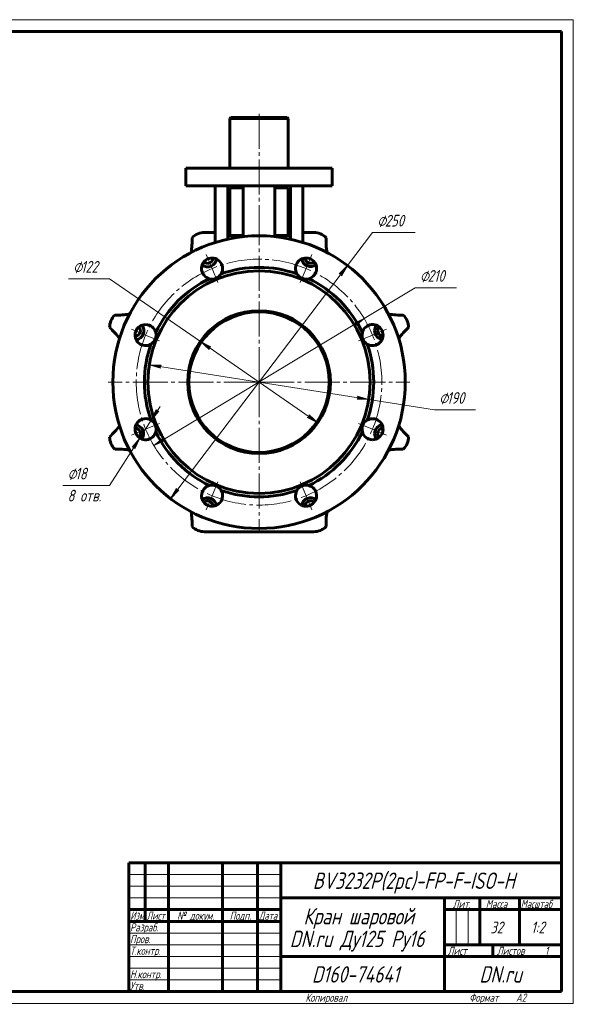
# Model space of a CAD drawing. Header units: millimetres. Extents: x 0 to 594, y 0 to 420.
# Tile 6 of 6: x 357 to 594, y 0 to 420. Entities that reach past the tile are written whole.
import ezdxf

# ---------------------------------------------------------------- set-up
doc = ezdxf.new("R2010")
doc.units = ezdxf.units.MM
for name, pattern in [('K5LT_AXLED', [19.5, 15, -1.5, 1.5, -1.5]), ('K5LT_BASIC', [0]), ('K5LT_THIN', [0])]:
    doc.linetypes.add(name, pattern=pattern)
doc.layers.add('Системный слой', color=7, linetype='Continuous')
doc.layers.add('Системный слой (1)', color=251, linetype='Continuous', true_color=0x6c6c6c)
doc.styles.add('KDIMTEXTSTYLE', font='txt', dxfattribs={"width": 0.96, "oblique": 15, "height": 5})
doc.styles.add('KTEXTSTYLE', font='txt', dxfattribs={"width": 0.96, "height": 5})
doc.dimstyles.new('KDIMSTYLE (0.50)', dxfattribs={"dimtxt": 5, "dimasz": 1, "dimexe": 2, "dimexo": 0, "dimgap": 1, "dimtad": 1, "dimlfac": 2, "dimtxsty": 'KDIMTEXTSTYLE', "dimsah": 1, "dimcen": 0, "dimdle": 1, "dimadec": 0, "dimazin": 0, "dimtfac": 0.667, "dimtmove": 0, "dimatfit": 3, "dimfxl": 1, "dimtvp": 1, "dimtolj": 1, "dimtzin": 0, "dimarcsym": 0})

# ---------------------------------------------------------------- blocks, each defined once
blk = doc.blocks.new('U18')
at = {"layer": 'Системный слой (1)', "color": 143, "linetype": 'K5LT_BASIC', "lineweight": 60, "true_color": 0x33acca}
for start, end in [(350.8346, 2.2597), (267.7403, 279.1654)]:
    blk.add_arc((399.26, 325.65), 31.79, start, end, dxfattribs=at)
blk = doc.blocks.new('U19')
at = {"layer": 'Системный слой (1)', "color": 143, "linetype": 'K5LT_BASIC', "lineweight": 60, "true_color": 0x33acca}
for start, end in [(142.6103, 180), (180, 262.3897)]:
    blk.add_arc((512.79, 287.25), 3.75, start, end, dxfattribs=at)
blk = doc.blocks.new('U20')
at = {"layer": 'Системный слой (1)', "color": 143, "linetype": 'K5LT_BASIC', "lineweight": 60, "true_color": 0x33acca}
for start, end in [(35.8346, 47.2597), (312.7403, 324.1654)]:
    blk.add_arc((374.24, 265.24), 31.79, start, end, dxfattribs=at)
blk = doc.blocks.new('U21')
at = {"layer": 'Системный слой (1)', "color": 143, "linetype": 'K5LT_BASIC', "lineweight": 60, "true_color": 0x33acca}
for start, end in [(132.7403, 144.1654), (215.8346, 227.2597)]:
    blk.add_arc((545.11, 265.24), 31.79, start, end, dxfattribs=at)
blk = doc.blocks.new('U22')
at = {"layer": 'Системный слой (1)', "color": 143, "linetype": 'K5LT_BASIC', "lineweight": 60, "true_color": 0x33acca}
for start, end in [(80.8346, 92.2597), (357.7403, 9.1654)]:
    blk.add_arc((399.26, 204.83), 31.79, start, end, dxfattribs=at)
blk = doc.blocks.new('U23')
at = {"layer": 'Системный слой (1)', "color": 143, "linetype": 'K5LT_BASIC', "lineweight": 60, "true_color": 0x33acca}
for start, end in [(97.6103, 180), (180, 217.3897)]:
    blk.add_arc((512.79, 243.24), 3.75, start, end, dxfattribs=at)
blk = doc.blocks.new('U24')
at = {"layer": 'Системный слой (1)', "color": 143, "linetype": 'K5LT_BASIC', "lineweight": 60, "true_color": 0x33acca}
for p, q in [((436.32, 329.1), (440.92, 329.1)), ((446.28, 329.1), (447.12, 329.1))]:
    blk.add_line(p, q, dxfattribs=at)
blk = doc.blocks.new('U25')
at = {"layer": 'Системный слой (1)', "color": 143, "linetype": 'K5LT_BASIC', "lineweight": 60, "true_color": 0x33acca}
for p, q in [((472.22, 329.1), (473.07, 329.1)), ((478.42, 329.1), (483.02, 329.1))]:
    blk.add_line(p, q, dxfattribs=at)
blk = doc.blocks.new('U26')
at = {"layer": 'Системный слой (1)', "color": 143, "linetype": 'K5LT_BASIC', "lineweight": 60, "true_color": 0x33acca}
for p, q in [((447.17, 348.24), (452.92, 348.24)), ((466.42, 348.24), (472.17, 348.24))]:
    blk.add_line(p, q, dxfattribs=at)
blk = doc.blocks.new('U27')
at = {"layer": 'Системный слой (1)', "color": 143, "linetype": 'K5LT_BASIC', "lineweight": 60, "true_color": 0x33acca}
for start, end in [(87.7403, 99.1654), (170.8346, 182.2597)]:
    blk.add_arc((520.08, 204.83), 31.79, start, end, dxfattribs=at)
blk = doc.blocks.new('U28')
at = {"layer": 'Системный слой (1)', "color": 143, "linetype": 'K5LT_BASIC', "lineweight": 60, "true_color": 0x33acca}
for start, end in [(177.7403, 189.1654), (260.8346, 272.2597)]:
    blk.add_arc((520.08, 325.65), 31.79, start, end, dxfattribs=at)
blk = doc.blocks.new('U29')
at = {"layer": 'Системный слой (1)', "color": 30, "linetype": 'K5LT_AXLED', "lineweight": 18, "true_color": 0xff8000}
for q in [(459.67, 329.74), (395.17, 265.24), (524.17, 265.24), (459.67, 200.74)]:
    blk.add_line((459.67, 265.24), q, dxfattribs=at)
blk = doc.blocks.new('U30')
at = {"layer": 'Системный слой (1)', "color": 30, "linetype": 'K5LT_AXLED', "lineweight": 18, "true_color": 0xff8000}
for p, q in [((439.58, 313.75), (437.09, 319.75)), ((479.76, 313.75), (482.25, 319.75)), ((442.07, 307.74), (439.58, 313.75)), ((477.27, 307.74), (479.76, 313.75)), ((411.17, 285.33), (405.16, 287.82)), ((508.17, 285.33), (514.18, 287.82)), ((417.17, 282.85), (411.17, 285.33)), ((502.17, 282.85), (508.17, 285.33)), ((411.17, 245.15), (405.16, 242.66)), ((417.17, 247.64), (411.17, 245.15)), ((502.17, 247.64), (508.17, 245.15)), ((508.17, 245.15), (514.18, 242.66)), ((442.07, 222.74), (439.58, 216.74)), ((477.27, 222.74), (479.76, 216.74)), ((439.58, 216.74), (437.09, 210.73)), ((479.76, 216.74), (482.25, 210.73))]:
    blk.add_line(p, q, dxfattribs=at)
for start, end in [(67.5, 112.5), (112.5, 157.5), (22.5, 67.5), (157.5, 202.5), (337.5, 22.5), (202.5, 247.5), (292.5, 337.5), (247.5, 292.5)]:
    blk.add_arc((459.67, 265.24), 52.5, start, end, dxfattribs=at)
blk = doc.blocks.new('D5')
at = {"layer": 'Системный слой (1)'}
for points in [[(494.97, 310.63), (497.47, 315.01), (493.92, 311.43), (494.75, 311.43)], [(421.87, 215.47), (425.42, 219.05), (424.59, 219.05), (424.37, 219.85)]]:
    blk.add_hatch(color=7, dxfattribs=at).paths.add_polyline_path(points)
at = {"layer": 'Системный слой (1)', "color": 7, "linetype": 'K5LT_THIN', "lineweight": 18, "true_color": 0xffffff}
for p, q in [((421.87, 215.47), (497.47, 315.01)), ((493.92, 311.43), (497.47, 315.01)), ((494.75, 311.43), (493.92, 311.43)), ((494.97, 310.63), (494.75, 311.43)), ((497.47, 315.01), (494.97, 310.63)), ((421.87, 215.47), (424.37, 219.85)), ((425.42, 219.05), (421.87, 215.47)), ((424.37, 219.85), (424.59, 219.05)), ((424.59, 219.05), (425.42, 219.05))]:
    blk.add_line(p, q, dxfattribs=at)
blk.add_wipeout([(510.17, 330.1), (510.17, 337.49), (523.86, 337.49), (523.86, 330.1)]).dxf.layer = 'Системный слой (1)'
for p, q in [((497.47, 315.01), (508.17, 329.1)), ((508.17, 329.1), (526.43, 329.1))]:
    blk.add_line(p, q, dxfattribs=at)
at = {"layer": 'Системный слой (1)', "color": 7, "char_height": 5, "attachment_point": 1, "style": 'KTEXTSTYLE'}
for s, insert in [('\\fArial|b0|c204|p34;\\H5.0;\\W1.000;\\Q15;\\fGOST Type AU|b0|i0|c204|p34;\\Q15;\\W0.960;⌀', (510.17, 336.69)), ('\\fArial|b0|c204|p34;\\H5.0;\\W1.000;\\Q15;\\fGOST Type AU|b0|i0|c204|p34;\\Q15;\\W0.960;250', (513.48, 336.69))]:
    blk.add_mtext(s, dxfattribs=dict(at, insert=insert))
blk = doc.blocks.new('KDIMARROW_01')
at = {"layer": 'Системный слой'}
blk.add_hatch(color=0, dxfattribs=at).paths.add_polyline_path([(-5, -0.66), (0, 0), (-5, 0.66), (-4.5, 0)])
at = {"layer": 'Системный слой', "color": 0, "linetype": 'K5LT_THIN', "lineweight": 18}
for p, q in [((-4.5, 0), (-5, 0.66)), ((-5, 0.66), (0, 0)), ((0, 0), (-5, -0.66)), ((-5, -0.66), (-4.5, 0))]:
    blk.add_line(p, q, dxfattribs=at)
at = {"layer": 'Системный слой (1)', "color": 0, "linetype": 'K5LT_THIN', "lineweight": 18}
blk.add_line((122.67, 265.24), (122.17, 265.24), dxfattribs=at)
blk = doc.blocks.new('D6')
at = {"layer": 'Системный слой (1)'}
for points in [[(500.69, 289.21), (504.63, 292.36), (500.01, 290.34), (500.77, 290.03)], [(414.71, 238.13), (419.34, 240.15), (418.57, 240.45), (418.66, 241.27)]]:
    blk.add_hatch(color=7, dxfattribs=at).paths.add_polyline_path(points)
at = {"layer": 'Системный слой (1)', "color": 7, "linetype": 'K5LT_THIN', "lineweight": 18, "true_color": 0xffffff}
for p, q in [((414.71, 238.13), (504.63, 292.36)), ((500.01, 290.34), (504.63, 292.36)), ((500.77, 290.03), (500.01, 290.34)), ((504.63, 292.36), (500.69, 289.21)), ((500.69, 289.21), (500.77, 290.03)), ((414.71, 238.13), (418.66, 241.27)), ((419.34, 240.15), (414.71, 238.13)), ((418.66, 241.27), (418.57, 240.45)), ((418.57, 240.45), (419.34, 240.15))]:
    blk.add_line(p, q, dxfattribs=at)
blk.add_wipeout([(528.43, 306.51), (528.43, 313.89), (541.48, 313.89), (541.48, 306.51)]).dxf.layer = 'Системный слой (1)'
for p, q in [((504.63, 292.36), (526.43, 305.51)), ((526.43, 305.51), (544.02, 305.51))]:
    blk.add_line(p, q, dxfattribs=at)
at = {"layer": 'Системный слой (1)', "color": 7, "char_height": 5, "attachment_point": 1, "style": 'KTEXTSTYLE'}
for s, insert in [('\\fArial|b0|c204|p34;\\H5.0;\\W1.000;\\Q15;\\fGOST Type AU|b0|i0|c204|p34;\\Q15;\\W0.960;⌀', (528.43, 313.1)), ('\\fArial|b0|c204|p34;\\H5.0;\\W1.000;\\Q15;\\fGOST Type AU|b0|i0|c204|p34;\\Q15;\\W0.960;210', (531.74, 313.1))]:
    blk.add_mtext(s, dxfattribs=dict(at, insert=insert))
blk = doc.blocks.new('D7')
at = {"layer": 'Системный слой (1)'}
for points in [[(417.2, 271.96), (417.79, 272.53), (412.75, 272.66), (417.59, 271.23)], [(506.59, 257.82), (501.75, 259.26), (502.14, 258.53), (501.55, 257.96)]]:
    blk.add_hatch(color=7, dxfattribs=at).paths.add_polyline_path(points)
at = {"layer": 'Системный слой (1)', "color": 7, "linetype": 'K5LT_THIN', "lineweight": 18, "true_color": 0xffffff}
for p, q in [((412.75, 272.66), (417.79, 272.53)), ((417.59, 271.23), (412.75, 272.66)), ((412.75, 272.66), (506.59, 257.82)), ((417.79, 272.53), (417.2, 271.96)), ((417.2, 271.96), (417.59, 271.23)), ((501.55, 257.96), (502.14, 258.53)), ((506.59, 257.82), (501.55, 257.96)), ((502.14, 258.53), (501.75, 259.26)), ((501.75, 259.26), (506.59, 257.82))]:
    blk.add_line(p, q, dxfattribs=at)
blk.add_wipeout([(536.64, 254.39), (536.64, 261.77), (549.69, 261.77), (549.69, 254.39)]).dxf.layer = 'Системный слой (1)'
for p, q in [((506.59, 257.82), (534.64, 253.39)), ((534.64, 253.39), (552.23, 253.39))]:
    blk.add_line(p, q, dxfattribs=at)
at = {"layer": 'Системный слой (1)', "color": 7, "char_height": 5, "attachment_point": 1, "style": 'KTEXTSTYLE'}
for s, insert in [('\\fArial|b0|c204|p34;\\H5.0;\\W1.000;\\Q15;\\fGOST Type AU|b0|i0|c204|p34;\\Q15;\\W0.960;⌀', (536.64, 260.98)), ('\\fArial|b0|c204|p34;\\H5.0;\\W1.000;\\Q15;\\fGOST Type AU|b0|i0|c204|p34;\\Q15;\\W0.960;190', (539.95, 260.98))]:
    blk.add_mtext(s, dxfattribs=dict(at, insert=insert))
blk = doc.blocks.new('D8')
at = {"layer": 'Системный слой (1)'}
for points in [[(439.07, 280.29), (434.58, 282.59), (438.32, 279.2), (438.28, 280.03)], [(484.76, 247.9), (481.02, 251.28), (481.06, 250.46), (480.27, 250.2)]]:
    blk.add_hatch(color=7, dxfattribs=at).paths.add_polyline_path(points)
at = {"layer": 'Системный слой (1)', "color": 7, "linetype": 'K5LT_THIN', "lineweight": 18, "true_color": 0xffffff}
for p, q in [((434.58, 282.59), (395.81, 309.4)), ((434.58, 282.59), (439.07, 280.29)), ((438.32, 279.2), (434.58, 282.59)), ((484.76, 247.9), (434.58, 282.59)), ((439.07, 280.29), (438.28, 280.03)), ((438.28, 280.03), (438.32, 279.2)), ((480.27, 250.2), (481.06, 250.46)), ((484.76, 247.9), (480.27, 250.2)), ((481.06, 250.46), (481.02, 251.28)), ((481.02, 251.28), (484.76, 247.9))]:
    blk.add_line(p, q, dxfattribs=at)
blk.add_wipeout([(380.21, 310.4), (380.21, 317.78), (393.26, 317.78), (393.26, 310.4)]).dxf.layer = 'Системный слой (1)'
blk.add_line((395.81, 309.4), (378.21, 309.4), dxfattribs=at)
at = {"layer": 'Системный слой (1)', "color": 7, "char_height": 5, "attachment_point": 1, "style": 'KTEXTSTYLE'}
for s, insert in [('\\fArial|b0|c204|p34;\\H5.0;\\W1.000;\\Q15;\\fGOST Type AU|b0|i0|c204|p34;\\Q15;\\W0.960;⌀', (380.21, 316.98)), ('\\fArial|b0|c204|p34;\\H5.0;\\W1.000;\\Q15;\\fGOST Type AU|b0|i0|c204|p34;\\Q15;\\W0.960;122', (383.52, 316.98))]:
    blk.add_mtext(s, dxfattribs=dict(at, insert=insert))
blk = doc.blocks.new('D9')
at = {"layer": 'Системный слой (1)'}
for points in [[(413.59, 248.95), (416.83, 252.81), (416.01, 252.74), (415.72, 253.51)], [(406.61, 236.79), (408.75, 241.36), (405.5, 237.5), (406.32, 237.57)]]:
    blk.add_hatch(color=7, dxfattribs=at).paths.add_polyline_path(points)
at = {"layer": 'Системный слой (1)', "color": 7, "linetype": 'K5LT_THIN', "lineweight": 18, "true_color": 0xffffff}
for p, q in [((413.59, 248.95), (417.35, 254.85)), ((415.72, 253.51), (413.59, 248.95)), ((413.59, 248.95), (416.83, 252.81)), ((416.01, 252.74), (415.72, 253.51)), ((416.83, 252.81), (416.01, 252.74)), ((413.59, 248.95), (408.75, 241.36)), ((408.75, 241.36), (395.81, 221.09)), ((408.75, 241.36), (404.98, 235.46)), ((408.75, 241.36), (405.5, 237.5)), ((406.61, 236.79), (408.75, 241.36)), ((405.5, 237.5), (406.32, 237.57)), ((406.32, 237.57), (406.61, 236.79))]:
    blk.add_line(p, q, dxfattribs=at)
blk.add_arc((411.17, 245.15), 4.5, 345.1278, 82.5098, dxfattribs=at)
blk.add_arc((411.17, 245.15), 4.5, 345.1278, 82.5098, dxfattribs=at)
blk.add_wipeout([(377.8, 212.71), (377.8, 229.47), (393.17, 229.47), (393.17, 212.71)]).dxf.layer = 'Системный слой (1)'
blk.add_line((395.81, 221.09), (375.8, 221.09), dxfattribs=at)
at = {"layer": 'Системный слой (1)', "color": 7, "char_height": 5, "attachment_point": 1, "style": 'KTEXTSTYLE'}
for s, insert in [('\\fArial|b0|c204|p34;\\H5.0;\\W1.000;\\Q15;\\fGOST Type AU|b0|i0|c204|p34;\\Q15;\\W0.960;⌀', (377.8, 228.68)), ('\\fArial|b0|c204|p34;\\H5.0;\\W1.000;\\Q15;\\fGOST Type AU|b0|i0|c204|p34;\\Q15;\\W0.960;18', (381.11, 228.68)), ('\\fArial|b0|c204|p34;\\H5.0;\\W1.000;\\Q15;\\fGOST Type AU|b0|i0|c204|p34;\\Q15;\\W0.960;8 отв.', (377.8, 219.29))]:
    blk.add_mtext(s, dxfattribs=dict(at, insert=insert))
blk = doc.blocks.new('U47')
at = {"color": 7, "linetype": 'K5LT_THIN', "lineweight": 18, "true_color": 0xffffff}
for p, q in [((0, 420), (594, 420)), ((594, 420), (594, 0)), ((404, 55), (469, 55)), ((404, 50), (469, 50)), ((404, 45), (469, 45)), ((543.96, 25), (543.96, 40)), ((548.98, 25), (548.98, 40)), ((404, 30), (469, 30)), ((404, 25), (469, 25)), ((404, 20), (469, 20)), ((404, 15), (469, 15)), ((404, 10), (469, 10)), ((594, 0), (0, 0))]:
    blk.add_line(p, q, dxfattribs=at)
at = {"color": 143, "linetype": 'K5LT_BASIC', "lineweight": 60, "true_color": 0x33acca}
for p, q in [((20, 415), (589, 415)), ((589, 415), (589, 5)), ((404, 60), (589, 60)), ((404, 5), (404, 60)), ((411, 35), (411, 60)), ((421, 5), (421, 60)), ((444, 5), (444, 60)), ((459, 5), (459, 60)), ((469, 5), (469, 60)), ((469, 45), (589, 45)), ((539, 5), (539, 45)), ((554, 25), (554, 45)), ((571, 25), (571, 45)), ((404, 40), (469, 40)), ((539, 40), (554, 40)), ((554, 40), (589, 40)), ((404, 35), (469, 35)), ((539, 25), (589, 25)), ((559.57, 20), (559.57, 25)), ((469, 20), (539, 20)), ((539, 20), (589, 20)), ((589, 5), (20, 5))]:
    blk.add_line(p, q, dxfattribs=at)
at = {"color": 7, "attachment_point": 1, "style": 'KTEXTSTYLE'}
for s, insert, char_height in [('\\fArial|b0|c204|p34;\\H5.0;\\W1.000;\\Q15;\\fGOST Type AU|b0|i0|c204|p34;\\Q15;\\W0.960;\\H7.00;BV3232P(2pc)-FP-F-ISO-H', (482.63, 55.86), 7), ('\\fArial|b0|c204|p34;\\H5.0;\\W1.000;\\Q15;\\fGOST Type AU|b0|i0|c204|p34;\\Q15;\\W0.960;\\H3.50;Лит.', (542.47, 44.18), 3.5), ('\\fArial|b0|c204|p34;\\H5.0;\\W1.000;\\Q15;\\fGOST Type AU|b0|i0|c204|p34;\\Q15;\\W0.960;\\H3.50;Масса', (556.58, 44.18), 3.5), ('\\fArial|b0|c204|p34;\\H5.0;\\W1.000;\\Q15;\\fGOST Type AU|b0|i0|c204|p34;\\Q15;\\W0.926;\\H3.50;Масштаб', (571.52, 44.18), 3.5), ('\\fArial|b0|c204|p34;\\H5.0;\\W1.000;\\Q15;\\fGOST Type AU|b0|i0|c204|p34;\\Q15;\\W0.786;\\H3.50;Изм.', (404.62, 39.18), 3.5), ('\\fArial|b0|c204|p34;\\H5.0;\\W1.000;\\Q15;\\fGOST Type AU|b0|i0|c204|p34;\\Q15;\\W0.800;\\H3.50;Лист', (411.61, 39.18), 3.5), ('\\fArial|b0|c204|p34;\\H5.0;\\W1.000;\\Q15;\\fGOST Type AU|b0|i0|c204|p34;\\Q15;\\W0.960;\\H3.50;№ докум.', (424.63, 39.18), 3.5), ('\\fArial|b0|c204|p34;\\H5.0;\\W1.000;\\Q15;\\fGOST Type AU|b0|i0|c204|p34;\\Q15;\\W0.960;\\H3.50;Подп.', (447.1, 39.18), 3.5), ('\\fArial|b0|c204|p34;\\H5.0;\\W1.000;\\Q15;\\fGOST Type AU|b0|i0|c204|p34;\\Q15;\\W0.800;\\H3.50;Дата', (459.61, 39.18), 3.5), ('\\fArial|b0|c204|p34;\\H5.0;\\W1.000;\\Q15;\\fGOST Type AU|b0|i0|c204|p34;\\Q15;\\W0.960;\\H7.00;Кран шаровой', (478.65, 40.69), 7), ('\\fArial|b0|c204|p34;\\H5.0;\\W1.000;\\Q15;\\fGOST Type AU|b0|i0|c204|p34;\\Q15;\\W0.960;\\H3.50;Разраб.', (404.5, 34.18), 3.5), ('\\fArial|b0|c204|p34;\\H5.0;\\W1.000;\\Q15;\\fGOST Type AU|b0|i0|c204|p34;\\Q15;\\W0.960;32', (558.55, 34.9), 5), ('\\fArial|b0|c204|p34;\\H5.0;\\W1.000;\\Q15;\\fGOST Type AU|b0|i0|c204|p34;\\Q15;\\W0.960;{\\c16737820;1:2}', (575.92, 34.9), 5), ('\\fArial|b0|c204|p34;\\H5.0;\\W1.000;\\Q15;\\fGOST Type AU|b0|i0|c204|p34;\\Q15;\\W0.960;\\H7.00;DN.ru Ду125 Ру16', (472.81, 31.02), 7), ('\\fArial|b0|c204|p34;\\H5.0;\\W1.000;\\Q15;\\fGOST Type AU|b0|i0|c204|p34;\\Q15;\\W0.960;\\H3.50;Пров.', (404.5, 29.18), 3.5), ('\\fArial|b0|c204|p34;\\H5.0;\\W1.000;\\Q15;\\fGOST Type AU|b0|i0|c204|p34;\\Q15;\\W0.960;\\H3.50;Т.контр.', (404.5, 24.18), 3.5), ('\\fArial|b0|c204|p34;\\H5.0;\\W1.000;\\Q15;\\fGOST Type AU|b0|i0|c204|p34;\\Q15;\\W0.960;\\H3.50;Лист', (540.32, 24.18), 3.5), ('\\fArial|b0|c204|p34;\\H5.0;\\W1.000;\\Q15;\\fGOST Type AU|b0|i0|c204|p34;\\Q15;\\W0.960;\\H3.50;Листов', (561.36, 24.18), 3.5), ('\\fArial|b0|c204|p34;\\H5.0;\\W1.000;\\Q15;\\fGOST Type AU|b0|i0|c204|p34;\\Q15;\\W0.960;\\H3.50;1', (581.91, 24.18), 3.5), ('\\fArial|b0|c204|p34;\\H5.0;\\W1.000;\\Q15;\\fGOST Type AU|b0|i0|c204|p34;\\Q15;\\W0.960;\\H3.50;Н.контр.', (404.5, 14.18), 3.5), ('\\fArial|b0|c204|p34;\\H5.0;\\W1.000;\\Q15;\\fGOST Type AU|b0|i0|c204|p34;\\Q15;\\W0.960;\\H7.00;D160-74641', (482.26, 15.86), 7), ('\\fArial|b0|c204|p34;\\H5.0;\\W1.000;\\Q15;\\fGOST Type AU|b0|i0|c204|p34;\\Q15;\\W0.960;\\H7.00;DN.ru', (553.84, 15.86), 7), ('\\fArial|b0|c204|p34;\\H5.0;\\W1.000;\\Q15;\\fGOST Type AU|b0|i0|c204|p34;\\Q15;\\W0.960;\\H3.50;Утв.', (404.5, 9.18), 3.5), ('\\fArial|b0|c204|p34;\\H5.0;\\W1.000;\\Q15;\\fGOST Type AU|b0|i0|c204|p34;\\Q15;\\W0.960;\\H3.50;Копировал', (479.5, 4.18), 3.5), ('\\fArial|b0|c204|p34;\\H5.0;\\W1.000;\\Q15;\\fGOST Type AU|b0|i0|c204|p34;\\Q15;\\W0.960;\\H3.50;Формат', (549.5, 4.18), 3.5), ('\\fArial|b0|c204|p34;\\H5.0;\\W1.000;\\Q15;\\fGOST Type AU|b0|i0|c204|p34;\\Q15;\\W0.960;\\H3.50;A2', (569.5, 4.18), 3.5)]:
    blk.add_mtext(s, dxfattribs=dict(at, insert=insert, char_height=char_height))

msp = doc.modelspace()

# ---------------------------------------------------------------- linework, layer by layer
at = {"layer": 'Системный слой (1)', "color": 30, "linetype": 'K5LT_AXLED', "lineweight": 18, "true_color": 0xff8000}
msp.add_line((459.6707, 325.8678), (459.6707, 380.2428), dxfattribs=at)
at = {"layer": 'Системный слой (1)', "color": 143, "linetype": 'K5LT_BASIC', "lineweight": 60, "true_color": 0x33acca}
for p, q in [((447.1707, 377.7428), (447.6707, 378.2428)), ((447.1707, 356.6178), (447.1707, 377.7428)), ((447.1707, 377.7428), (472.1707, 377.7428)), ((447.6707, 378.2428), (471.6707, 378.2428)), ((472.1707, 377.7428), (471.6707, 378.2428)), ((472.1707, 356.6178), (472.1707, 377.7428)), ((428.4207, 356.6178), (438.4207, 356.6178)), ((428.4207, 349.1178), (428.4207, 356.6178)), ((438.4207, 356.6178), (480.9207, 356.6178)), ((480.9207, 356.6178), (490.9207, 356.6178)), ((490.9207, 349.1178), (490.9207, 356.6178)), ((428.4207, 349.1178), (438.4207, 349.1178)), ((438.4207, 349.1178), (480.9207, 349.1178)), ((440.9207, 349.1178), (440.9207, 325.2428)), ((446.2752, 327.8678), (446.2752, 349.1178)), ((451.1854, 348.2428), (451.1854, 349.1178)), ((452.9207, 349.1178), (452.9207, 327.3772)), ((466.4207, 327.3772), (466.4207, 349.1178)), ((468.1559, 348.2428), (468.1559, 349.1178)), ((473.0661, 327.8678), (473.0661, 349.1178)), ((478.4207, 325.2428), (478.4207, 349.1178)), ((480.9207, 349.1178), (490.9207, 349.1178)), ((447.1707, 348.2428), (447.1707, 327.8678)), ((472.1707, 348.2428), (472.1707, 327.8678)), ((447.1222, 327.8678), (447.1222, 329.1049)), ((447.1222, 329.1049), (447.1707, 329.1049)), ((472.1707, 329.1049), (472.2191, 329.1049)), ((472.2191, 329.1049), (472.2191, 327.8678)), ((446.2752, 327.8678), (446.2752, 326.2904)), ((452.9207, 327.8678), (446.2752, 327.8678)), ((473.0661, 327.8678), (466.4207, 327.8678)), ((473.0661, 326.2904), (473.0661, 327.8678)), ((483.0166, 201.3807), (436.3247, 201.3807))]:
    msp.add_line(p, q, dxfattribs=at)
for radius in [62.5, 47.5, 30.5, 30]:
    msp.add_circle((459.6707, 265.2428), radius, dxfattribs=at)
for centre, radius, start, end in [((436.3247, 321.6049), 7.5, 90, 135), ((483.0166, 321.6049), 7.5, 45, 90), ((442.4207, 325.2428), 1.5, 180, 194.070209), ((476.9207, 325.2428), 1.5, 345.929791, 0), ((439.5798, 313.7465), 4.5, 45, 255.127778), ((437.6664, 318.3659), 3.8902, 233.23864, 351.76136), ((437.6664, 318.3659), 2.4, 228.471032, 271.040471), ((437.6664, 318.3659), 2.4, 271.040471, 356.528968), ((439.5798, 313.7465), 4.5, 329.872222, 45), ((479.7615, 313.7465), 4.5, 0, 210.127778), ((481.675, 318.3659), 3.75, 187.610327, 307.389673), ((481.675, 318.3659), 2.4, 183.471032, 291.578238), ((481.675, 318.3659), 2.4, 291.578238, 311.528968), ((439.5798, 313.7465), 4.5, 255.127778, 329.872222), ((459.6707, 265.2428), 49, 70.695554, 109.304446), ((479.7615, 313.7465), 4.5, 210.127778, 284.872222), ((479.7615, 313.7465), 4.5, 284.872222, 0), ((459.6707, 265.2428), 49, 115.695554, 154.304446), ((459.6707, 265.2428), 49, 25.695554, 64.304446), ((403.3086, 288.5887), 7.5, 135, 180), ((516.0328, 288.5887), 7.5, 0, 45), ((411.167, 285.3337), 4.5, 90, 300.127778), ((406.5476, 287.2471), 3.9127, 278.3416, 36.6584), ((406.5476, 287.2471), 2.4, 285.829827, 41.528968), ((411.167, 285.3337), 4.5, 14.872222, 90), ((411.167, 285.3337), 4.5, 300.127778, 14.872222), ((508.1743, 285.3337), 4.5, 165.127778, 239.872222), ((508.1743, 285.3337), 4.5, 315, 165.127778), ((512.7937, 287.2471), 2.4, 138.471032, 266.528968), ((406.5476, 287.2471), 2.4, 273.471032, 285.829827), ((508.1743, 285.3337), 4.5, 239.872222, 315), ((459.6707, 265.2428), 49, 160.695554, 199.304446), ((459.6707, 265.2428), 49, 0, 19.304446), ((459.6707, 265.2428), 49, 340.695554, 0), ((411.167, 245.1519), 4.5, 135, 345.127778), ((411.167, 245.1519), 4.5, 59.872222, 135), ((411.167, 245.1519), 4.5, 345.127778, 59.872222), ((508.1743, 245.1519), 4.5, 120.127778, 194.872222), ((508.1743, 245.1519), 4.5, 270, 120.127778), ((406.5476, 243.2385), 2.4, 83.260365, 86.528968), ((406.5476, 243.2385), 2.4, 318.471032, 83.260365), ((406.5476, 243.2385), 3.75, 322.610327, 82.389673), ((459.6707, 265.2428), 49, 205.695554, 244.304446), ((459.6707, 265.2428), 49, 295.695554, 334.304446), ((508.1743, 245.1519), 4.5, 194.872222, 270), ((512.7937, 243.2385), 2.4, 120.14744, 221.528968), ((512.7937, 243.2385), 2.4, 93.471032, 120.14744), ((403.3086, 241.8968), 7.5, 180, 225), ((516.0328, 241.8968), 7.5, 315, 0), ((439.5798, 216.7391), 4.5, 104.872222, 180), ((439.5798, 216.7391), 4.5, 180, 30.127778), ((439.5798, 216.7391), 4.5, 30.127778, 104.872222), ((459.6707, 265.2428), 49, 250.695554, 289.304446), ((479.7615, 216.7391), 4.5, 149.872222, 225), ((479.7615, 216.7391), 4.5, 75.127778, 149.872222), ((479.7615, 216.7391), 4.5, 225, 75.127778), ((437.6664, 212.1197), 3.75, 7.610327, 127.389673), ((437.6664, 212.1197), 2.4, 3.471032, 110.486485), ((481.675, 212.1197), 3.75, 52.610327, 172.389673), ((481.675, 212.1197), 2.4, 48.471032, 121.345704), ((437.6664, 212.1197), 2.4, 110.486485, 131.528968), ((481.675, 212.1197), 2.4, 121.345704, 176.528968), ((436.3247, 208.8807), 7.5, 225, 270), ((483.0166, 208.8807), 7.5, 270, 315)]:
    msp.add_arc(centre, radius, start, end, dxfattribs=at)

# ---------------------------------------------------------------- block references
at = {"layer": 'Системный слой (1)'}
for name in ['U26', 'U29', 'U24', 'U25', 'U18', 'U28', 'U30', 'U20', 'U19', 'U21', 'U23', 'U22', 'U27']:
    msp.add_blockref(name, (0, 0), dxfattribs=at)

# ---------------------------------------------------------------- next in the draw order: dimensions: what is measured, and where the dimension line sits
at = {"layer": 'Системный слой (1)', "color": 7}
dim = msp.add_diameter_dim_2p(p1=(384.0664, 165.6989), p2=(535.2749, 364.7867), dimstyle='KDIMSTYLE (0.50)', override={"dimtih": 1, "dimtoh": 1, "dimpost": '\\fGOST Type AU|b0|c204|p34;\\H5.0;\\W0.960;\\Q15;<>', "dimblk1": 'KDIMARROW_01', "dimblk2": 'KDIMARROW_01', "dimclrt": 7, "dimtol": 1, "dimtp": 0, "dimtm": 0, "dimtdec": 5, "dimtmove": 1, "dimatfit": 2, "dimtolj": 1}, dxfattribs=at)
dim.commit()
dim.dimension.update_dxf_attribs({"geometry": 'D5', "text_midpoint": (510.1743, 329.1049), "dimtype": 163})

# ---------------------------------------------------------------- next in the draw order: dimensions: what is measured, and where the dimension line sits
dim = msp.add_diameter_dim_2p(p1=(369.7588, 211.013), p2=(549.5825, 319.4725), dimstyle='KDIMSTYLE (0.50)', override={"dimtih": 1, "dimtoh": 1, "dimpost": '\\fGOST Type AU|b0|c204|p34;\\H5.0;\\W0.960;\\Q15;<>', "dimblk1": 'KDIMARROW_01', "dimblk2": 'KDIMARROW_01', "dimclrt": 7, "dimtol": 1, "dimtp": 0, "dimtm": 0, "dimtdec": 5, "dimtmove": 1, "dimatfit": 2, "dimtolj": 1}, dxfattribs=at)
dim.commit()
dim.dimension.update_dxf_attribs({"geometry": 'D6', "text_midpoint": (528.4297, 305.5081), "dimtype": 163})

# ---------------------------------------------------------------- next in the draw order: dimensions: what is measured, and where the dimension line sits
dim = msp.add_diameter_dim_2p(p1=(365.8364, 280.0798), p2=(553.5049, 250.4058), dimstyle='KDIMSTYLE (0.50)', override={"dimtih": 1, "dimtoh": 1, "dimpost": '\\fGOST Type AU|b0|c204|p34;\\H5.0;\\W0.960;\\Q15;<>', "dimblk1": 'KDIMARROW_01', "dimblk2": 'KDIMARROW_01', "dimclrt": 7, "dimtol": 1, "dimtp": 0, "dimtm": 0, "dimtdec": 5, "dimtmove": 1, "dimatfit": 2, "dimtolj": 1}, dxfattribs=at)
dim.commit()
dim.dimension.update_dxf_attribs({"geometry": 'D7', "text_midpoint": (536.639, 253.3889), "dimtype": 163})

# ---------------------------------------------------------------- next in the draw order: dimensions: what is measured, and where the dimension line sits
dim = msp.add_diameter_dim_2p(p1=(509.8456, 230.5517), p2=(409.4957, 299.9339), dimstyle='KDIMSTYLE (0.50)', override={"dimtih": 1, "dimtoh": 1, "dimpost": '\\fGOST Type AU|b0|c204|p34;\\H5.0;\\W0.960;\\Q15;<>', "dimblk1": 'KDIMARROW_01', "dimblk2": 'KDIMARROW_01', "dimclrt": 7, "dimtol": 1, "dimtp": 0, "dimtm": 0, "dimtdec": 5, "dimtmove": 1, "dimatfit": 2, "dimtolj": 1}, dxfattribs=at)
dim.commit()
dim.dimension.update_dxf_attribs({"geometry": 'D8', "text_midpoint": (393.8086, 309.3972), "dimtype": 163})

# ---------------------------------------------------------------- next in the draw order: dimensions: what is measured, and where the dimension line sits
dim = msp.add_diameter_dim_2p(p1=(416.009, 252.7384), p2=(406.325, 237.5654), dimstyle='KDIMSTYLE (0.50)', override={"dimtih": 1, "dimtoh": 1, "dimpost": '\\fGOST Type AU|b0|c204|p34;\\H5.0;\\W0.960;\\Q15;<>\\X\\fGOST Type AU|b0|c204|p34;\\H5.0;\\W0.960;\\Q15;\\fGOST Type AU|b0|i0|c204|p34;\\Q15;8 отв.', "dimblk1": 'KDIMARROW_01', "dimblk2": 'KDIMARROW_01', "dimclrt": 7, "dimtol": 1, "dimtp": 0, "dimtm": 0, "dimtdec": 5, "dimtmove": 1, "dimatfit": 2, "dimtolj": 1}, dxfattribs=at)
dim.commit()
dim.dimension.update_dxf_attribs({"geometry": 'D9', "text_midpoint": (393.8086, 221.0884)})

# ---------------------------------------------------------------- next in the draw order: block references
msp.add_blockref('U47', (0, 0))

doc.saveas('drawing.dxf')
